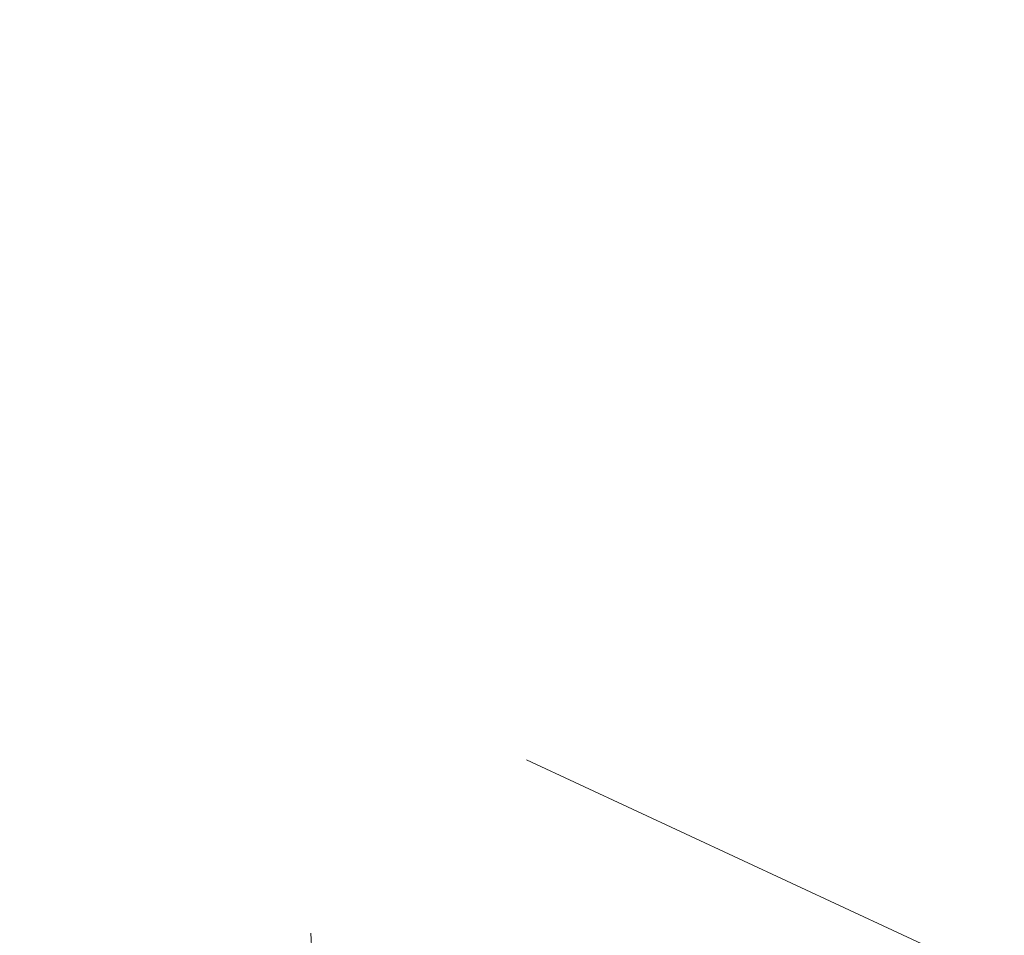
# Model space of a CAD drawing. Extents: x 413123 to 1465301, y 377724 to 504150.
# Tile 69 of 256: x 1463255 to 1463260, y 433271 to 433276. Entities that reach past the tile are written whole.
import ezdxf

# ---------------------------------------------------------------- set-up
doc = ezdxf.new("R2010")
doc.units = 0
doc.header["$MEASUREMENT"] = 0
for name, pattern in [('DGN Style 1', [8.732639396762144, 0.01453018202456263, -8.71810921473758]), ('DGN Style 3', [20.34225483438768, 14.53018202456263, -5.812072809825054]), ('DGN Style 5', [10.171127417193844, 4.35905460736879, -5.812072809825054])]:
    doc.linetypes.add(name, pattern=pattern)
for name, color, linetype, lineweight in [('DT_X_Contour_Minor', 136, 'DGN Style 3', 0), ('DT_X_Terrain_Ground_Line', 92, 'DGN Style 3', 13), ('PV_X_Curb', 120, 'DGN Style 1', 0), ('PV_X_EOP', 7, 'DGN Style 3', 0), ('PV_X_Walk', 120, 'DGN Style 5', 0)]:
    doc.layers.add(name, color=color, linetype=linetype, lineweight=lineweight)
doc.layers.add('SV_Observation (Construction)', color=97, linetype='DGN Style 1', lineweight=0, transparency=0.9)

# ---------------------------------------------------------------- blocks, each defined once
blk = doc.blocks.new('*U5554', base_point=(1463158.719041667, 433438.2508333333, 579.5851666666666))
at = {"layer": 'DT_X_Contour_Minor', "elevation": 571.9999999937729, "flags": 128}
blk.add_lwpolyline([(1463249.267065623, 433290.6039651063), (1463246.916870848, 433291.2909160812), (1463246.447688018, 433291.3993804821), (1463246.047365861, 433291.4303661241), (1463245.715904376, 433291.3838730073), (1463245.453303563, 433291.2599011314), (1463244.388508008, 433290.5005819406), (1463243.901492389, 433289.8220101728), (1463243.794281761, 433289.6929354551), (1463243.681370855, 433289.5965277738), (1463243.562759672, 433289.5327871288), (1463243.438448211, 433289.5017135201), (1463243.099350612, 433289.4624066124), (1463242.90354048, 433289.4116930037), (1463242.570433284, 433289.2890323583), (1463242.100029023, 433289.0944246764), (1463241.492327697, 433288.8278699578), (1463239.688728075, 433288.0211279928), (1463239.067951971, 433287.683816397), (1463238.558323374, 433287.2769380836), (1463238.159842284, 433286.8004930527), (1463237.872508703, 433286.2544813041), (1463237.254482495, 433284.7056943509), (1463237.058017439, 433284.1572333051), (1463236.932141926, 433283.6734403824), (1463236.876855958, 433283.2543155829), (1463236.892159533, 433282.8998589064), (1463237.027088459, 433282.0408652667), (1463237.219132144, 433281.693028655), (1463237.694066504, 433281.2937640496), (1463238.451891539, 433280.8430714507), (1463239.492607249, 433280.340950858), (1463242.64503671, 433278.9333919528), (1463243.792730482, 433278.4266005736), (1463244.8714897, 433277.9618956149), (1463245.881314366, 433277.5392770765), (1463246.822204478, 433277.1587449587), (1463249.23933204, 433276.2001078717), (1463250.051159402, 433275.8741741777), (1463250.673795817, 433275.6153509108), (1463251.107241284, 433275.423638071), (1463251.351495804, 433275.2990356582), (1463251.750586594, 433275.0562431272), (1463251.908848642, 433274.9591985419), (1463252.084316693, 433274.850159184), (1463252.276990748, 433274.7291250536), (1463252.486870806, 433274.596096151), (1463253.069492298, 433274.2253593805), (1463253.499150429, 433273.9927927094), (1463254.351158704, 433273.5731452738), (1463255.625517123, 433272.9664170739), (1463257.322225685, 433272.1726081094), (1463262.409915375, 433269.8063431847), (1463264.085019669, 433269.0281326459), (1463265.294565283, 433268.4681997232), (1463266.038552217, 433268.1265444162), (1463266.316980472, 433268.0031667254), (1463266.43871091, 433267.9651963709), (1463266.483836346, 433267.9435822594), (1463266.527914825, 433267.907217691), (1463266.570946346, 433267.8561026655), (1463266.612930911, 433267.790237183), (1463266.806415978, 433267.4484471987), (1463267.083560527, 433267.3181121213), (1463267.14869106, 433267.3138401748), (1463267.225306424, 433267.3568822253), (1463267.313406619, 433267.447238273), (1463267.412991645, 433267.5849083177), (1463267.693864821, 433268.0151137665), (1463267.786367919, 433268.1569412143), (1463267.853222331, 433268.2597694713), (1463267.894428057, 433268.3235985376), (1463267.909985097, 433268.3484284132), (1463267.917272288, 433268.3626424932), (1463267.922667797, 433268.3754434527), (1463267.933388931, 433268.4031857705), (1463267.94943569, 433268.4458694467), (1463267.970808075, 433268.5034944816), (1463268.082972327, 433268.807274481), (1463268.51038337, 433268.8155958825), (1463268.602485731, 433268.8193204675), (1463268.695616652, 433268.8269279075), (1463268.789776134, 433268.8384182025), (1463268.884964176, 433268.8537913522), (1463269.140170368, 433268.8999635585), (1463269.249377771, 433268.919848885), (1463269.385595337, 433268.9448757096), (1463269.548823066, 433268.9750440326), (1463269.739060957, 433269.0103538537), (1463270.28237555, 433269.1113687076), (1463270.46941084, 433269.148503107), (1463270.623030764, 433269.1841451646), (1463270.743235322, 433269.2182948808), (1463270.830024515, 433269.250952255), (1463271.01690854, 433269.3360487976), (1463271.080051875, 433269.3683933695), (1463271.129318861, 433269.4016046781), (1463271.164709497, 433269.4356827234), (1463271.186223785, 433269.4706275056), (1463271.225093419, 433269.5649692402), (1463271.356376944, 433269.6614976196), (1463271.721075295, 433269.8803264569), (1463272.319188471, 433270.221455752), (1463273.150716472, 433270.6848855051), (1463275.679344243, 433272.083765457), (1463276.632039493, 433272.3720176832), (1463277.593654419, 433272.1876143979), (1463278.564189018, 433271.5305556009), (1463279.543643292, 433270.4008412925), (1463282.167414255, 433266.7580624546), (1463283.171272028, 433265.493940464), (1463284.21501713, 433264.4336586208), (1463285.298649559, 433263.5772169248), (1463286.422169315, 433262.924615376), (1463289.471405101, 433261.4561314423), (1463290.51144956, 433260.9568548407), (1463291.344656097, 433260.5603879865), (1463291.971024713, 433260.2667308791), (1463292.390555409, 433260.0758835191), (1463293.233520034, 433259.7040368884), (1463293.513926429, 433259.5832672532), (1463293.722922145, 433259.4998433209), (1463293.860507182, 433259.4537650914), (1463293.92668154, 433259.4450325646), (1463294.007932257, 433259.471540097), (1463294.038904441, 433259.4814430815), (1463294.070882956, 433259.4912713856), (1463294.103867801, 433259.5010250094), (1463294.137858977, 433259.5107039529), (1463294.229843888, 433259.536414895), (1463294.264602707, 433259.5459264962), (1463294.299890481, 433259.5551780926), (1463294.33570721, 433259.5641696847), (1463294.372052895, 433259.5729012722), (1463294.469679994, 433259.5958388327), (1463294.506230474, 433259.6042126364), (1463294.54266159, 433259.612130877), (1463294.578973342, 433259.6195935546), (1463294.615165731, 433259.6266006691), (1463294.711519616, 433259.6446788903), (1463294.747225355, 433259.6511458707), (1463294.782077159, 433259.6569881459), (1463294.816075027, 433259.6622057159), (1463294.84921896, 433259.6667985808), (1463294.9364642, 433259.6782132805), (1463294.96841028, 433259.6821292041), (1463294.998814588, 433259.6853159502), (1463295.027677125, 433259.6877735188), (1463295.05499789, 433259.6895019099), (1463295.125797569, 433259.693138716), (1463295.151324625, 433259.6941302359), (1463295.174806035, 433259.6943771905), (1463295.196241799, 433259.6938795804), (1463295.215631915, 433259.6926374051), (1463295.264611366, 433259.688332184), (1463295.371966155, 433259.7754578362), (1463295.657295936, 433260.0400637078), (1463296.120600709, 433260.4821497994), (1463296.761880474, 433261.1017161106), (1463298.709259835, 433262.9905332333), (1463299.350452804, 433263.6115300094), (1463299.813497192, 433264.0579074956), (1463300.098392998, 433264.3296656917), (1463300.205140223, 433264.4268045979), (1463300.252268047, 433264.4530159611), (1463300.384593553, 433264.3392564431), (1463300.746224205, 433263.9783193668), (1463301.337160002, 433263.3702047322), (1463302.157400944, 433262.5149125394), (1463304.650450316, 433259.9045632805), (1463305.415054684, 433259.0218679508), (1463305.839080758, 433258.3315439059), (1463305.92252854, 433257.8335911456), (1463305.665398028, 433257.5280096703), (1463303.670772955, 433256.5508291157), (1463300.509345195, 433257.7629733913), (1463299.916036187, 433257.9904868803), (1463299.491006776, 433258.1535369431), (1463299.234256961, 433258.2521235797), (1463299.145786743, 433258.2862467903), (1463299.134238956, 433258.2912907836), (1463299.124598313, 433258.2952738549), (1463299.104337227, 433258.3034400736), (1463299.073455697, 433258.3157894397), (1463299.031953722, 433258.3323219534), (1463298.907121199, 433258.3819861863), (1463298.865585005, 433258.3984178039), (1463298.834600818, 433258.410464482), (1463298.814168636, 433258.4181262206), (1463298.80428846, 433258.4214030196), (1463298.792010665, 433258.4242945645), (1463298.781822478, 433258.426385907), (1463298.760466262, 433258.430491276), (1463298.727942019, 433258.4366106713), (1463298.684249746, 433258.4447440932), (1463298.552846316, 433258.4691185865), (1463298.509126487, 433258.4771489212), (1463298.476519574, 433258.4829590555), (1463298.455025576, 433258.4865489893), (1463298.444644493, 433258.4879187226), (1463298.431778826, 433258.4886110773), (1463298.426822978, 433258.4887609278), (1463298.421604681, 433258.4886912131), (1463298.416123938, 433258.4884019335), (1463298.410380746, 433258.4878930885), (1463298.39471564, 433258.4862434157), (1463298.383489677, 433258.4856280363), (1463298.361560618, 433258.4850191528), (1463298.328928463, 433258.4844167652), (1463298.28559321, 433258.4838208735), (1463298.155761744, 433258.4822404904), (1463298.112419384, 433258.4815118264), (1463298.079765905, 433258.4805111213), (1463298.057801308, 433258.4792383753), (1463298.04652559, 433258.4776935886), (1463298.030708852, 433258.4732114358), (1463298.019664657, 433258.4705002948), (1463297.998394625, 433258.4657284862), (1463297.966898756, 433258.4588960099), (1463297.925177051, 433258.4500028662), (1463297.800284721, 433258.4235402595), (1463297.758562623, 433258.4145083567), (1463297.727065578, 433258.4072596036), (1463297.705793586, 433258.4017939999), (1463297.694746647, 433258.3981115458), (1463297.678921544, 433258.3906692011), (1463297.668362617, 433258.3859190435), (1463297.648554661, 433258.3772503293), (1463297.619497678, 433258.3646630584), (1463297.581191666, 433258.348157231), (1463297.466710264, 433258.2989169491), (1463297.428409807, 433258.2822646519), (1463297.399369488, 433258.269237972), (1463297.379589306, 433258.2598369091), (1463297.369069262, 433258.2540614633), (1463297.353362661, 433258.2434944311), (1463297.347480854, 433258.2393808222), (1463297.341615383, 433258.2349652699), (1463297.335766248, 433258.2302477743), (1463297.32993345, 433258.2252283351), (1463297.314401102, 433258.2114405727), (1463297.304644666, 433258.2036904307), (1463297.287024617, 433258.1907808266), (1463297.261540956, 433258.1727117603), (1463297.228193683, 433258.1494832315), (1463297.128782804, 433258.0806612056), (1463297.095497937, 433258.0573020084), (1463297.070201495, 433258.0388409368), (1463297.052893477, 433258.0252779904), (1463297.043573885, 433258.0166131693), (1463297.029372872, 433258.0000378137), (1463297.02087103, 433257.9906126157), (1463297.006016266, 433257.9747685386), (1463296.984808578, 433257.9525055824), (1463296.957247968, 433257.9238237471), (1463296.875282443, 433257.8387803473), (1463296.847794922, 433257.8099743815), (1463296.826806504, 433257.7873390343), (1463296.812317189, 433257.7708743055), (1463296.804326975, 433257.760580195), (1463296.791685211, 433257.7413567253), (1463296.784615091, 433257.7304830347), (1463296.772886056, 433257.7122795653), (1463296.756498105, 433257.6867463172), (1463296.735451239, 433257.6538832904), (1463296.673114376, 433257.5564755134), (1463296.652157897, 433257.5234958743), (1463296.636041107, 433257.4976127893), (1463296.624764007, 433257.4788262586), (1463296.618326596, 433257.4671362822), (1463296.607613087, 433257.4454250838), (1463296.602801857, 433257.434579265), (1463296.5964033, 433257.4183252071), (1463296.588417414, 433257.3966629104), (1463296.5788442, 433257.3695923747), (1463296.551199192, 433257.2901932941), (1463296.534312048, 433257.2433352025), (1463296.504384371, 433257.1623102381), (1463296.461416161, 433257.047118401), (1463296.405407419, 433256.8977596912), (1463296.238663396, 433256.453913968), (1463296.186433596, 433256.307334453), (1463296.154802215, 433256.2004802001), (1463296.143769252, 433256.1333512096), (1463296.153334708, 433256.1059474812), (1463296.206307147, 433256.0858378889), (1463296.225742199, 433256.0783181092), (1463296.244318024, 433256.0708409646), (1463296.262034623, 433256.0634064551), (1463296.278891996, 433256.0560145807), (1463296.355554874, 433256.0216186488), (1463296.55881915, 433256.0285478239), (1463296.629010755, 433256.0139627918), (1463296.752472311, 433255.9672380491), (1463296.929203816, 433255.8883735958), (1463297.159205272, 433255.7773694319), (1463297.843569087, 433255.4385053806), (1463298.147171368, 433255.2907136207), (1463298.544705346, 433255.1014863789), (1463299.036171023, 433254.8708236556), (1463299.621568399, 433254.5987254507), (1463302.572596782, 433253.2322510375), (1463305.092434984, 433250.222762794), (1463305.70545027, 433249.5596526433), (1463306.464565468, 433248.8601028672), (1463307.369780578, 433248.1241134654), (1463308.421095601, 433247.3516844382), (1463313.668132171, 433243.6619898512), (1463307.644578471, 433244.6974229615), (1463306.464890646, 433244.8880246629), (1463305.507350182, 433245.0160727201), (1463304.771957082, 433245.0815671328), (1463304.258711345, 433245.0845079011), (1463302.381908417, 433244.9522729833), (1463312.747265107, 433240.8342631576), (1463314.964658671, 433239.9531626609), (1463317.174543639, 433239.0747225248), (1463319.376920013, 433238.198942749), (1463321.57178779, 433237.325823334), (1463327.414757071, 433235.0010520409), (1463329.484540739, 433234.177014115), (1463331.311664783, 433233.4484788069), (1463332.896129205, 433232.8154461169), (1463334.237934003, 433232.2779160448), (1463337.492533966, 433230.971839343), (1463338.760181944, 433230.46432709), (1463340.122175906, 433229.9213478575), (1463341.578515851, 433229.3429016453), (1463343.129201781, 433228.7289884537), (1463347.390158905, 433227.0445973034), (1463348.959935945, 433226.4239310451), (1463350.473549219, 433225.8252256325), (1463351.930998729, 433225.248481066), (1463353.332284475, 433224.6936973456), (1463356.994161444, 433223.2435552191), (1463358.290393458, 433222.7309316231), (1463359.432681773, 433222.2806674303), (1463360.421026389, 433221.8927626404), (1463361.255427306, 433221.5672172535), (1463363.275238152, 433220.7822420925), (1463364.072387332, 433220.4734241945), (1463364.948976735, 433220.1357018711), (1463365.905006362, 433219.7690751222), (1463366.940476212, 433219.3735439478), (1463369.807649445, 433218.2802549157), (1463370.759234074, 433217.9224184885), (1463371.463608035, 433217.6688759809), (1463371.920771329, 433217.5196273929), (1463372.130723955, 433217.4746727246), (1463372.533677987, 433217.5082367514), (1463372.867754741, 433217.6854797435), (1463372.944040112, 433217.7230033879), (1463373.029720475, 433217.7596130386), (1463373.124795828, 433217.7953086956), (1463373.229266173, 433217.8300903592), (1463373.520380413, 433217.9216228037), (1463373.931767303, 433217.8579355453), (1463374.947592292, 433217.5982244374), (1463376.56785538, 433217.1424894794), (1463378.792556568, 433216.4907306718), (1463385.531010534, 433214.4913420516), (1463387.832704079, 433213.8026191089), (1463389.68394424, 433213.2359917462), (1463391.084731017, 433212.7914599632), (1463392.035064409, 433212.4690237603), (1463393.968682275, 433211.7719879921), (1463394.707907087, 433211.4956942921), (1463395.475368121, 433211.1895900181), (1463396.271065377, 433210.8536751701), (1463397.094998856, 433210.4879497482), (1463399.329803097, 433209.4729345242), (1463400.113891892, 433209.0991914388), (1463400.790055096, 433208.7392236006), (1463401.358292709, 433208.3930310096), (1463401.818604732, 433208.0606136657), (1463402.902202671, 433207.1925344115), (1463403.542343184, 433206.786222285), (1463404.65006627, 433206.2183453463), (1463406.225371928, 433205.4889035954), (1463408.268260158, 433204.5978970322), (1463414.339405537, 433202.0064597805), (1463416.348479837, 433201.1410485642), (1463417.822343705, 433200.4883928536), (1463418.76099714, 433200.0484926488), (1463419.164440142, 433199.8213479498), (1463419.798349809, 433199.2577688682), (1463419.898234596, 433199.1689660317), (1463419.952302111, 433199.1402746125), (1463420.07169689, 433199.0922587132), (1463420.256418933, 433199.0249183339), (1463420.506468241, 433198.9382534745), (1463421.260369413, 433198.6813812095), (1463421.540508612, 433198.5878583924), (1463421.815500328, 433198.4999441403), (1463422.085344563, 433198.4176384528), (1463422.350041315, 433198.3409413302), (1463423.049036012, 433198.1438937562), (1463423.464849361, 433198.0190187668), (1463424.188043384, 433197.7921794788), (1463425.218618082, 433197.4633758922), (1463426.556573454, 433197.0326080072), (1463430.534295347, 433195.7479412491), (1463431.71791479, 433195.3500863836), (1463432.285481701, 433195.1200218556), (1463432.23699608, 433195.0577476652), (1463431.572457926, 433195.1632638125), (1463427.033823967, 433196.0471832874), (1463430.671398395, 433194.5790739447), (1463431.419087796, 433194.2771357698), (1463432.103195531, 433194.0005109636), (1463432.723721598, 433193.749199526), (1463433.280665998, 433193.523201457), (1463434.681075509, 433192.9542910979), (1463435.298709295, 433192.7033387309), (1463436.101303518, 433192.3771643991), (1463437.088858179, 433191.9757681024), (1463438.261373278, 433191.4991498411), (1463441.634694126, 433190.1278718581), (1463442.922826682, 433189.6025232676), (1463444.257233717, 433189.0549359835), (1463445.637915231, 433188.4851100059), (1463447.064871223, 433187.8930453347), (1463450.931786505, 433186.28455462), (1463452.323879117, 433185.7062722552), (1463453.59997049, 433185.1777931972), (1463454.760060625, 433184.6991174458), (1463455.80414952, 433184.2702450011), (1463460.405894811, 433182.3850479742)], dxfattribs=at)

msp = doc.modelspace()

# ---------------------------------------------------------------- linework, layer by layer
at = {"layer": 'PV_X_Curb'}
for points, knots in [([(1463034.114341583, 433358.5354235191, 570.967442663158), (1463034.382762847, 433357.8525596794, 570.9829174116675), (1463034.902669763, 433356.6746703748, 570.9791408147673), (1463036.322057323, 433354.5205973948, 570.6849760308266), (1463037.748960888, 433352.2020754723, 570.6878951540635), (1463040.018756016, 433349.1857511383, 570.9427811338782), (1463042.639031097, 433346.7780487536, 570.7955674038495), (1463044.970687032, 433345.5933757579, 570.8824061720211), (1463045.921303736, 433345.2188641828, 570.878208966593), (1463051.106075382, 433343.1762354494, 570.8553169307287), (1463056.290847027, 433341.1336067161, 570.8324248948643), (1463061.475618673, 433339.0909779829, 570.809532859), (1463062.018547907, 433338.9041474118, 570.7725412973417), (1463062.561477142, 433338.7173168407, 570.7355497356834), (1463063.104406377, 433338.5304862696, 570.6985581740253), (1463069.657625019, 433335.9461940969, 570.7210719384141), (1463076.21084366, 433333.3619019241, 570.7435857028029), (1463082.764062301, 433330.7776097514, 570.7660994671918), (1463087.246478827, 433329.0023655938, 570.8028168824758), (1463091.728895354, 433327.2271214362, 570.8395342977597), (1463096.211311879, 433325.4518772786, 570.8762517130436), (1463096.878442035, 433325.1897515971, 570.9638925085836), (1463097.545572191, 433324.9276259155, 571.0515333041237), (1463098.212702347, 433324.6655002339, 571.1391740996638), (1463104.831686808, 433322.094946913, 571.1640382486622), (1463111.45067127, 433319.524393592, 571.1889023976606), (1463118.069655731, 433316.953840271, 571.2137665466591), (1463125.957183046, 433313.9138789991, 571.1851535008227), (1463133.844710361, 433310.8739177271, 571.1565404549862), (1463141.732237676, 433307.8339564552, 571.1279274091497), (1463145.767175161, 433306.241790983, 571.1313455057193), (1463149.802112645, 433304.6496255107, 571.134763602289), (1463153.83705013, 433303.0574600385, 571.1381816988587), (1463154.355066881, 433302.8054079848, 571.0924572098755), (1463154.873083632, 433302.5533559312, 571.0467327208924), (1463155.391100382, 433302.3013038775, 571.0010082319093), (1463159.740180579, 433300.5574304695, 571.007755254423), (1463164.089260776, 433298.8135570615, 571.0145022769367), (1463168.438340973, 433297.0696836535, 571.0212492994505), (1463173.76020955, 433294.9893866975, 571.0517121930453), (1463179.082078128, 433292.9090897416, 571.0821750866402), (1463184.403946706, 433290.8287927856, 571.1126379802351), (1463184.927832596, 433290.6024130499, 571.183469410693), (1463185.451718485, 433290.3760333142, 571.254300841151), (1463185.975604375, 433290.1496535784, 571.3251322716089), (1463193.283059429, 433287.4009373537, 571.3274320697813), (1463200.590514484, 433284.6522211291, 571.3297318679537), (1463207.897969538, 433281.9035049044, 571.3320316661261), (1463214.611583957, 433279.3049910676, 571.3660593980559), (1463221.325198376, 433276.7064772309, 571.4000871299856), (1463228.038812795, 433274.1079633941, 571.4341148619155), (1463234.876881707, 433271.4003319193, 571.5030017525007), (1463241.714950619, 433268.6927004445, 571.5718886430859), (1463248.553019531, 433265.9850689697, 571.6407755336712), (1463252.53367608, 433264.4224603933, 571.6987979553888), (1463256.514332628, 433262.8598518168, 571.7568203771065), (1463260.494989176, 433261.2972432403, 571.8148427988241), (1463261.18962272, 433261.0748617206, 571.7422662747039), (1463261.884256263, 433260.8524802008, 571.6696897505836), (1463262.578889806, 433260.6300986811, 571.5971132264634), (1463267.974277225, 433258.4984942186, 571.5913249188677), (1463273.369664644, 433256.3668897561, 571.5855366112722), (1463278.765052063, 433254.2352852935, 571.5797483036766), (1463284.039124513, 433252.1341649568, 571.626583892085), (1463289.313196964, 433250.0330446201, 571.6734194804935), (1463294.587269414, 433247.9319242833, 571.7202550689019), (1463295.147837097, 433247.7325865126, 571.8045569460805), (1463295.70840478, 433247.533248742, 571.8888588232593), (1463296.268972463, 433247.3339109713, 571.9731607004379), (1463303.262539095, 433244.6091737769, 572.0038664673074), (1463310.256105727, 433241.8844365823, 572.034572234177), (1463317.249672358, 433239.1596993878, 572.0652780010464), (1463324.8255847, 433236.206749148, 572.1003223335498), (1463332.401497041, 433233.2537989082, 572.1353666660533), (1463339.977409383, 433230.3008486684, 572.1704109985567), (1463346.624217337, 433227.6724527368, 572.1699621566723), (1463353.271025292, 433225.044056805, 572.1695133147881), (1463359.917833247, 433222.4156608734, 572.1690644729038), (1463363.666535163, 433220.9685334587, 572.1740861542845), (1463367.415237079, 433219.521406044, 572.1791078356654), (1463371.163938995, 433218.0742786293, 572.1841295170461), (1463371.754596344, 433217.8301906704, 572.1047293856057), (1463372.345253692, 433217.5861027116, 572.0253292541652), (1463372.935911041, 433217.3420147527, 571.9459291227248), (1463380.338603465, 433214.4611246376, 571.9041823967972), (1463387.741295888, 433211.5802345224, 571.8624356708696), (1463395.143988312, 433208.6993444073, 571.8206889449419), (1463403.121855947, 433205.5721027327, 571.8539167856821), (1463411.099723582, 433202.4448610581, 571.8871446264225), (1463419.077591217, 433199.3176193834, 571.9203724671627), (1463419.407565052, 433199.1647159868, 571.9396248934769), (1463419.737538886, 433199.0118125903, 571.9588773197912), (1463420.067512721, 433198.8589091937, 571.9781297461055)], [0, 0, 0, 0, 0.004163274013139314, 0.007301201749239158, 0.0146979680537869, 0.01957460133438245, 0.02877745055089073, 0.03448275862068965, 0.03448275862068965, 0.03448275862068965, 0.06896551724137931, 0.06896551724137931, 0.06896551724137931, 0.1034482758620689, 0.1034482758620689, 0.1034482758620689, 0.1379310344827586, 0.1379310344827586, 0.1379310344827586, 0.1724137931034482, 0.1724137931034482, 0.1724137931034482, 0.2068965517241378, 0.2068965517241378, 0.2068965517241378, 0.2413793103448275, 0.2413793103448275, 0.2413793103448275, 0.2758620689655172, 0.2758620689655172, 0.2758620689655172, 0.3103448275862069, 0.3103448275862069, 0.3103448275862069, 0.3448275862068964, 0.3448275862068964, 0.3448275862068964, 0.3793103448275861, 0.3793103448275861, 0.3793103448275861, 0.4137931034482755, 0.4137931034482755, 0.4137931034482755, 0.4482758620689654, 0.4482758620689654, 0.4482758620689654, 0.4827586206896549, 0.4827586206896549, 0.4827586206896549, 0.5172413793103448, 0.5172413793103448, 0.5172413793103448, 0.5517241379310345, 0.5517241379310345, 0.5517241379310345, 0.5862068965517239, 0.5862068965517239, 0.5862068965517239, 0.6206896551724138, 0.6206896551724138, 0.6206896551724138, 0.6551724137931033, 0.6551724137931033, 0.6551724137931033, 0.6896551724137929, 0.6896551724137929, 0.6896551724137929, 0.7241379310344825, 0.7241379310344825, 0.7241379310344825, 0.7586206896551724, 0.7586206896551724, 0.7586206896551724, 0.7931034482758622, 0.7931034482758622, 0.7931034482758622, 0.8275862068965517, 0.8275862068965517, 0.8275862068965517, 0.8620689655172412, 0.8620689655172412, 0.8620689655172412, 0.8965517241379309, 0.8965517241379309, 0.8965517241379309, 0.9310344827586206, 0.9310344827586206, 0.9310344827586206, 0.9655172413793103, 0.9655172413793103, 0.9655172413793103, 1, 1, 1, 1]), ([(1463694.730807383, 433042.1012902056, 573.2000085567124), (1463688.122071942, 433044.6665198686, 573.2117681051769), (1463681.5133365, 433047.2317495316, 573.2235276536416), (1463674.904601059, 433049.7969791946, 573.2352872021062), (1463669.906627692, 433051.7384291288, 573.2422034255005), (1463664.908654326, 433053.679879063, 573.249119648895), (1463659.910680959, 433055.6213289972, 573.2560358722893), (1463659.31440991, 433055.8530469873, 573.3282538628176), (1463658.718138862, 433056.0847649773, 573.400471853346), (1463658.121867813, 433056.3164829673, 573.4726898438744), (1463656.811811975, 433056.8455353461, 573.4691755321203), (1463655.501756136, 433057.3745877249, 573.4656612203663), (1463654.191700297, 433057.9036401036, 573.4621469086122), (1463647.078403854, 433060.7016199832, 573.4311409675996), (1463639.965107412, 433063.4995998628, 573.4001350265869), (1463632.851810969, 433066.2975797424, 573.3691290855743), (1463626.603526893, 433068.7760307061, 573.3262890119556), (1463620.355242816, 433071.25448167, 573.2834489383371), (1463614.10695874, 433073.7329326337, 573.2406088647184), (1463606.821724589, 433076.5483492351, 573.1778320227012), (1463599.536490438, 433079.3637658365, 573.1150551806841), (1463592.251256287, 433082.1791824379, 573.052278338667), (1463585.048675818, 433085.0513616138, 572.9767093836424), (1463577.846095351, 433087.9235407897, 572.901140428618), (1463570.643514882, 433090.7957199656, 572.8255714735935), (1463568.520856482, 433091.6009161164, 572.8136526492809), (1463566.398198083, 433092.4061122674, 572.8017338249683), (1463564.275539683, 433093.2113084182, 572.7898150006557), (1463563.658286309, 433093.4932407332, 572.723361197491), (1463563.041032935, 433093.7751730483, 572.6569073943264), (1463562.423779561, 433094.0571053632, 572.5904535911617), (1463557.897842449, 433095.8076798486, 572.5495712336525), (1463553.371905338, 433097.5582543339, 572.5086888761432), (1463548.845968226, 433099.3088288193, 572.4678065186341), (1463541.746736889, 433102.0973839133, 572.4116307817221), (1463534.647505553, 433104.8859390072, 572.3554550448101), (1463527.548274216, 433107.6744941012, 572.2992793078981), (1463527.099574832, 433107.8541490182, 572.3819727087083), (1463526.650875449, 433108.0338039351, 572.4646661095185), (1463526.202176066, 433108.2134588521, 572.5473595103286), (1463518.442801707, 433111.2934591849, 572.5872886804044), (1463510.683427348, 433114.3734595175, 572.6272178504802), (1463502.924052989, 433117.4534598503, 572.6671470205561), (1463495.101662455, 433120.5759616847, 572.6180249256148), (1463487.279271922, 433123.6984635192, 572.5689028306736), (1463479.456881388, 433126.8209653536, 572.5197807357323), (1463474.540841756, 433128.7396558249, 572.5305568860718), (1463469.624802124, 433130.6583462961, 572.5413330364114), (1463464.708762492, 433132.5770367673, 572.5521091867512), (1463464.15178183, 433132.7738995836, 572.4839343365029), (1463463.594801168, 433132.9707623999, 572.4157594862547), (1463463.037820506, 433133.1676252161, 572.3475846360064), (1463455.395093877, 433136.1460172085, 572.2965798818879), (1463447.752367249, 433139.1244092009, 572.2455751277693), (1463440.10964062, 433142.1028011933, 572.1945703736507), (1463439.463345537, 433142.3911085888, 572.2249332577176), (1463438.817050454, 433142.6794159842, 572.2552961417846), (1463438.170755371, 433142.9677233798, 572.2856590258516), (1463431.589276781, 433145.5431962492, 572.3185177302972), (1463425.007798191, 433148.1186691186, 572.351376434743), (1463418.4263196, 433150.6941419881, 572.3842351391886), (1463413.565512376, 433152.6091060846, 572.3506952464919), (1463408.704705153, 433154.5240701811, 572.3171553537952), (1463403.843897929, 433156.4390342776, 572.2836154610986), (1463402.295983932, 433157.0721267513, 572.2966227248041), (1463400.748069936, 433157.7052192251, 572.3096299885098), (1463399.20015594, 433158.3383116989, 572.3226372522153), (1463398.571326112, 433158.6030358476, 572.2531442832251), (1463397.942496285, 433158.8677599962, 572.1836513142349), (1463397.313666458, 433159.1324841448, 572.1141583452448), (1463389.499427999, 433162.1494767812, 572.1431257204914), (1463381.68518954, 433165.1664694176, 572.172093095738), (1463373.87095108, 433168.1834620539, 572.2010604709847), (1463373.202610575, 433168.4242856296, 572.2485422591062), (1463372.53427007, 433168.6651092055, 572.2960240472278), (1463371.865929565, 433168.9059327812, 572.3435058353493), (1463366.852918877, 433170.8940812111, 572.309207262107), (1463361.839908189, 433172.882229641, 572.2749086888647), (1463356.826897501, 433174.8703780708, 572.2406101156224), (1463350.263613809, 433177.4130764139, 572.2105829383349), (1463343.700330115, 433179.955774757, 572.1805557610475), (1463337.137046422, 433182.4984731, 572.1505285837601), (1463332.732110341, 433184.1753668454, 572.1399057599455), (1463328.327174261, 433185.8522605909, 572.129282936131), (1463323.922238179, 433187.5291543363, 572.1186601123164), (1463323.550514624, 433187.6736224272, 572.0672464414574), (1463323.17879107, 433187.8180905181, 572.0158327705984), (1463322.807067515, 433187.9625586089, 571.9644190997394), (1463314.242457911, 433191.4677850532, 571.9189611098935), (1463305.677848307, 433194.9730114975, 571.8735031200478), (1463297.113238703, 433198.4782379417, 571.8280451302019), (1463296.447798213, 433198.6498683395, 571.8729159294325), (1463295.782357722, 433198.8214987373, 571.917786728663), (1463295.116917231, 433198.9931291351, 571.9626575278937), (1463288.43623397, 433201.6173953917, 571.9595616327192), (1463281.755550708, 433204.2416616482, 571.9564657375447), (1463275.074867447, 433206.8659279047, 571.9533698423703), (1463270.698621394, 433208.5836220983, 571.955071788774), (1463266.322375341, 433210.3013162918, 571.9567737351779), (1463261.946129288, 433212.0190104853, 571.9584756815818), (1463261.255964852, 433212.2907585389, 571.8814296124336), (1463260.565800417, 433212.5625065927, 571.8043835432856), (1463259.875635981, 433212.8342546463, 571.7273374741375), (1463253.221984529, 433215.4661261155, 571.684237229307), (1463246.568333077, 433218.0979975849, 571.6411369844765), (1463239.914681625, 433220.7298690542, 571.5980367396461), (1463232.697418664, 433223.5591135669, 571.584901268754), (1463225.480155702, 433226.3883580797, 571.5717657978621), (1463218.262892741, 433229.2176025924, 571.5586303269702), (1463212.689928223, 433231.3845503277, 571.501804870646), (1463207.116963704, 433233.5514980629, 571.4449794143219), (1463201.543999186, 433235.7184457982, 571.3881539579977), (1463197.702392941, 433237.2969398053, 571.3824755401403), (1463193.860786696, 433238.8754338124, 571.376797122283), (1463190.01918045, 433240.4539278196, 571.3711187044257), (1463189.420555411, 433240.6641899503, 571.4587546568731), (1463188.821930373, 433240.874452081, 571.5463906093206), (1463188.223305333, 433241.0847142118, 571.6340265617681), (1463185.054584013, 433242.3131517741, 571.6250500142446), (1463181.885862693, 433243.5415893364, 571.6160734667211), (1463178.717141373, 433244.7700268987, 571.6070969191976), (1463171.181422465, 433247.7347391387, 571.5342143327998), (1463163.645703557, 433250.6994513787, 571.4613317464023), (1463156.10998465, 433253.6641636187, 571.3884491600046), (1463148.761307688, 433256.5197229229, 571.322577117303), (1463141.412630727, 433259.3752822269, 571.2567050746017), (1463134.063953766, 433262.2308415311, 571.1908330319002), (1463126.984343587, 433264.9936274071, 571.2120531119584), (1463119.904733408, 433267.756413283, 571.2332731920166), (1463112.82512323, 433270.519199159, 571.2544932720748), (1463106.948373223, 433272.8554993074, 571.272380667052), (1463101.071623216, 433275.1917994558, 571.290268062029), (1463095.19487321, 433277.5280996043, 571.3081554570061), (1463087.382378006, 433280.5556578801, 571.2445784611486), (1463079.569882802, 433283.583216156, 571.1810014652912), (1463071.757387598, 433286.6107744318, 571.1174244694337), (1463067.011834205, 433288.4980060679, 571.0790224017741), (1463062.266280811, 433290.385237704, 571.0406203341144), (1463057.520727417, 433292.27246934, 571.0022182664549), (1463052.596696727, 433294.1302708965, 570.9741905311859), (1463047.672666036, 433295.988072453, 570.946162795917), (1463042.748635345, 433297.8458740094, 570.9181350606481), (1463040.996474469, 433298.028892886, 570.6600759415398), (1463037.884741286, 433298.0614564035, 570.3732611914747), (1463033.533792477, 433297.4811137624, 570.213053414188), (1463028.578927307, 433295.8351240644, 570.8846791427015), (1463025.750437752, 433293.3300609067, 570.5443428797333), (1463024.222435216, 433291.00068514, 570.5092220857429), (1463023.412434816, 433289.7658735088, 570.490604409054), (1463022.602434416, 433288.5310618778, 570.4719867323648), (1463021.792434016, 433287.2962502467, 570.4533690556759), (1463021.001432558, 433285.3732457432, 570.5012869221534), (1463020.2104311, 433283.4502412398, 570.549204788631), (1463019.419429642, 433281.5272367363, 570.5971226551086), (1463018.531487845, 433279.3825151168, 570.6481372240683), (1463017.643546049, 433277.2377934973, 570.6991517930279), (1463016.755604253, 433275.0930718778, 570.7501663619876), (1463014.741467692, 433270.0950215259, 570.9656913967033), (1463012.727331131, 433265.096971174, 571.181216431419), (1463010.71319457, 433260.0989208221, 571.3967414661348)], [0, 0, 0, 0, 0.01923076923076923, 0.01923076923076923, 0.01923076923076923, 0.03846153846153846, 0.03846153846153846, 0.03846153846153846, 0.05769230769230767, 0.05769230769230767, 0.05769230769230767, 0.07692307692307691, 0.07692307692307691, 0.07692307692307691, 0.09615384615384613, 0.09615384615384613, 0.09615384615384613, 0.1153846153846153, 0.1153846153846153, 0.1153846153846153, 0.1346153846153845, 0.1346153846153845, 0.1346153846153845, 0.1538461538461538, 0.1538461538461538, 0.1538461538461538, 0.1730769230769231, 0.1730769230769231, 0.1730769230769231, 0.1923076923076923, 0.1923076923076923, 0.1923076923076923, 0.2115384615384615, 0.2115384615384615, 0.2115384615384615, 0.2307692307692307, 0.2307692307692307, 0.2307692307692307, 0.25, 0.25, 0.25, 0.269230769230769, 0.269230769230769, 0.269230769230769, 0.2884615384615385, 0.2884615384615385, 0.2884615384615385, 0.3076923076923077, 0.3076923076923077, 0.3076923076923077, 0.3269230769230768, 0.3269230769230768, 0.3269230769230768, 0.3461538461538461, 0.3461538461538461, 0.3461538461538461, 0.3653846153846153, 0.3653846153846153, 0.3653846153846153, 0.3846153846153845, 0.3846153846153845, 0.3846153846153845, 0.4038461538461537, 0.4038461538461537, 0.4038461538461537, 0.423076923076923, 0.423076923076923, 0.423076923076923, 0.4423076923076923, 0.4423076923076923, 0.4423076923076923, 0.4615384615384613, 0.4615384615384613, 0.4615384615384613, 0.4807692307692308, 0.4807692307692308, 0.4807692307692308, 0.5, 0.5, 0.5, 0.5192307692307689, 0.5192307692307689, 0.5192307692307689, 0.538461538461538, 0.538461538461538, 0.538461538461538, 0.5576923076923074, 0.5576923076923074, 0.5576923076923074, 0.576923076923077, 0.576923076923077, 0.576923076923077, 0.5961538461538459, 0.5961538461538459, 0.5961538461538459, 0.6153846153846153, 0.6153846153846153, 0.6153846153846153, 0.6346153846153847, 0.6346153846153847, 0.6346153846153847, 0.6538461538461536, 0.6538461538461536, 0.6538461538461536, 0.673076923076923, 0.673076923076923, 0.673076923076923, 0.6923076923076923, 0.6923076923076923, 0.6923076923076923, 0.7115384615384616, 0.7115384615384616, 0.7115384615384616, 0.7307692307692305, 0.7307692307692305, 0.7307692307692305, 0.7499999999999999, 0.7499999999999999, 0.7499999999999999, 0.7692307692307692, 0.7692307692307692, 0.7692307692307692, 0.7884615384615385, 0.7884615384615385, 0.7884615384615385, 0.8076923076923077, 0.8076923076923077, 0.8076923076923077, 0.826923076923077, 0.826923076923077, 0.826923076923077, 0.846153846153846, 0.846153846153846, 0.846153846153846, 0.8653846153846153, 0.8653846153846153, 0.8653846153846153, 0.8846153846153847, 0.8846153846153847, 0.8846153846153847, 0.9038461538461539, 0.9038461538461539, 0.9038461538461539, 0.9087225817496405, 0.9125585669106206, 0.9159702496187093, 0.9230769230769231, 0.9230769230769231, 0.9230769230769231, 0.9423076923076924, 0.9423076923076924, 0.9423076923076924, 0.9615384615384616, 0.9615384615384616, 0.9615384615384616, 0.9807692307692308, 0.9807692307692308, 0.9807692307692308, 1, 1, 1, 1])]:
    msp.add_open_spline(points, degree=3, knots=knots, dxfattribs=at)
at = {"layer": 'PV_X_EOP'}
for points, knots in [([(1463033.539703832, 433358.668730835, 570.9312826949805), (1463033.78085339, 433357.7791180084, 570.9319642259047), (1463034.311810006, 433356.414696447, 570.9129230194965), (1463035.936664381, 433354.210215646, 570.7574772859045), (1463037.392149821, 433351.9520015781, 570.7191112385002), (1463039.598433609, 433348.7987445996, 570.7996873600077), (1463042.441302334, 433346.5539274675, 570.6747714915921), (1463044.712350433, 433345.0075174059, 570.6881225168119), (1463045.691659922, 433344.6760572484, 570.6008205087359), (1463046.330306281, 433344.4598990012, 570.5438874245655), (1463046.96895264, 433344.243740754, 570.486954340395), (1463047.607598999, 433344.0275825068, 570.4300212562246), (1463047.46569072, 433343.5095853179, 570.4737916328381), (1463047.32378244, 433342.9915881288, 570.5175620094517), (1463047.181874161, 433342.4735909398, 570.5613323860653), (1463047.962688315, 433342.1715041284, 570.5523071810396), (1463048.74350247, 433341.8694173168, 570.5432819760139), (1463049.524316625, 433341.5673305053, 570.5342567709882), (1463049.723445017, 433342.0454324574, 570.5031497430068), (1463049.92257341, 433342.5235344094, 570.4720427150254), (1463050.121701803, 433343.0016363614, 570.4409356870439), (1463054.363252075, 433341.3299102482, 570.4898514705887), (1463058.604802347, 433339.658184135, 570.5387672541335), (1463062.84635262, 433337.9864580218, 570.5876830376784), (1463069.380437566, 433335.4247592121, 570.6248076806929), (1463075.914522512, 433332.8630604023, 570.6619323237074), (1463082.448607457, 433330.3013615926, 570.699056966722), (1463087.637972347, 433328.22388055, 570.7205322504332), (1463092.827337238, 433326.1463995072, 570.7420075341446), (1463098.016702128, 433324.0689184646, 570.7634828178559), (1463104.657268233, 433321.5116641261, 570.769767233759), (1463111.297834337, 433318.9544097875, 570.7760516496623), (1463117.938400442, 433316.3971554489, 570.7823360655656), (1463125.924840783, 433313.2674390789, 570.73748834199), (1463133.911281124, 433310.1377227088, 570.6926406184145), (1463141.897721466, 433307.0080063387, 570.647792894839), (1463141.717745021, 433306.5125578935, 570.6799613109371), (1463141.537768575, 433306.0171094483, 570.7121297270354), (1463141.35779213, 433305.5216610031, 570.7442981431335), (1463142.229950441, 433305.2201381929, 570.7485050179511), (1463143.102108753, 433304.9186153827, 570.7527118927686), (1463143.974267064, 433304.6170925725, 570.7569187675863), (1463144.185348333, 433305.0788176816, 570.735481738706), (1463144.396429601, 433305.5405427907, 570.7140447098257), (1463144.607510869, 433306.0022678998, 570.6926076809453), (1463147.58473388, 433304.8543661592, 570.7341019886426), (1463150.56195689, 433303.7064644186, 570.7755962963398), (1463153.539179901, 433302.558562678, 570.817090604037), (1463158.44037952, 433300.5705139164, 570.826934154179), (1463163.341579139, 433298.5824651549, 570.8367777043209), (1463168.242778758, 433296.5944163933, 570.8466212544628), (1463174.091388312, 433294.2251577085, 570.8787504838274), (1463179.939997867, 433291.8558990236, 570.9108797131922), (1463185.788607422, 433289.4866403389, 570.9430089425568), (1463193.090936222, 433286.8080451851, 571.0096381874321), (1463200.393265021, 433284.1294500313, 571.0762674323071), (1463207.695593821, 433281.4508548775, 571.1428966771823), (1463214.34865388, 433278.828976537, 571.1804566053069), (1463221.001713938, 433276.2070981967, 571.2180165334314), (1463227.654773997, 433273.5852198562, 571.2555764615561), (1463234.593717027, 433270.8614597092, 571.311327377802), (1463241.532660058, 433268.1376995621, 571.3670782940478), (1463248.471603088, 433265.413939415, 571.4228292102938), (1463251.006317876, 433264.4249023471, 571.4376305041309), (1463253.541032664, 433263.4358652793, 571.452431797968), (1463256.075747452, 433262.4468282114, 571.4672330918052), (1463255.94008792, 433261.9072334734, 571.4705339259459), (1463255.804428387, 433261.3676387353, 571.4738347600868), (1463255.668768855, 433260.8280439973, 571.4771355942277), (1463256.445551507, 433260.5848901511, 571.4871075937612), (1463257.222334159, 433260.3417363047, 571.4970795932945), (1463257.999116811, 433260.0985824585, 571.507051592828), (1463258.226294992, 433260.5106164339, 571.4958264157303), (1463258.453473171, 433260.9226504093, 571.4846012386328), (1463258.680651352, 433261.3346843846, 571.4733760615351), (1463259.925804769, 433260.8493021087, 571.4829525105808), (1463261.170958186, 433260.3639198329, 571.4925289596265), (1463262.416111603, 433259.878537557, 571.5021054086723), (1463267.791649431, 433257.7869022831, 571.5241727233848), (1463273.167187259, 433255.6952670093, 571.5462400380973), (1463278.542725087, 433253.6036317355, 571.5683073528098), (1463284.352399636, 433251.3217999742, 571.5814787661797), (1463290.162074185, 433249.039968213, 571.5946501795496), (1463295.971748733, 433246.7581364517, 571.6078215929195), (1463302.949122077, 433244.0521724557, 571.6351321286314), (1463309.926495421, 433241.3462084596, 571.6624426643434), (1463316.903868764, 433238.6402444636, 571.6897532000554), (1463324.563747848, 433235.6405621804, 571.7285381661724), (1463332.223626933, 433232.6408798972, 571.7673231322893), (1463339.883506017, 433229.641197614, 571.8061080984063), (1463346.449952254, 433227.0690864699, 571.8205958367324), (1463353.01639849, 433224.4969753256, 571.8350835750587), (1463359.582844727, 433221.9248641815, 571.8495713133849), (1463363.961849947, 433220.2403229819, 571.8408310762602), (1463368.340855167, 433218.5557817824, 571.8320908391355), (1463372.719860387, 433216.8712405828, 571.8233506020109), (1463380.126525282, 433213.9587859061, 571.7905530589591), (1463387.533190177, 433211.0463312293, 571.7577555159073), (1463394.939855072, 433208.1338765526, 571.7249579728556), (1463402.425974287, 433205.1637758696, 571.7534560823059), (1463409.912093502, 433202.1936751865, 571.7819541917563), (1463417.398212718, 433199.2235745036, 571.8104523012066), (1463417.229394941, 433198.7682275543, 571.8194733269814), (1463417.060577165, 433198.3128806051, 571.8284943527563), (1463416.891759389, 433197.8575336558, 571.8375153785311), (1463417.692446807, 433197.4966240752, 571.8487103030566), (1463418.493134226, 433197.1357144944, 571.859905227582), (1463419.293821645, 433196.7748049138, 571.8711001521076), (1463419.475032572, 433197.247288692, 571.8477905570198), (1463419.6562435, 433197.7197724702, 571.8244809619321), (1463419.837454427, 433198.1922562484, 571.8011713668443), (1463419.83781155, 433198.2226624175, 571.7953862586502), (1463419.838168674, 433198.2530685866, 571.789601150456), (1463419.838525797, 433198.2834747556, 571.7838160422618)], [0, 0, 0, 0, 0.003968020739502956, 0.006425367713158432, 0.01199892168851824, 0.01581541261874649, 0.02326256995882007, 0.02777777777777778, 0.02777777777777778, 0.02777777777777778, 0.05555555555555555, 0.05555555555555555, 0.05555555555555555, 0.08333333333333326, 0.08333333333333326, 0.08333333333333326, 0.1111111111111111, 0.1111111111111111, 0.1111111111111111, 0.1388888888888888, 0.1388888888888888, 0.1388888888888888, 0.1666666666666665, 0.1666666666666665, 0.1666666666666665, 0.1944444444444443, 0.1944444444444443, 0.1944444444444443, 0.2222222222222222, 0.2222222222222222, 0.2222222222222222, 0.25, 0.25, 0.25, 0.2777777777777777, 0.2777777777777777, 0.2777777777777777, 0.3055555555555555, 0.3055555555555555, 0.3055555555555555, 0.333333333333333, 0.333333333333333, 0.333333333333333, 0.3611111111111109, 0.3611111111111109, 0.3611111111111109, 0.3888888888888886, 0.3888888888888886, 0.3888888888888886, 0.4166666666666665, 0.4166666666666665, 0.4166666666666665, 0.4444444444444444, 0.4444444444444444, 0.4444444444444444, 0.472222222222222, 0.472222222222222, 0.472222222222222, 0.5, 0.5, 0.5, 0.5277777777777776, 0.5277777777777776, 0.5277777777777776, 0.5555555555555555, 0.5555555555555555, 0.5555555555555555, 0.5833333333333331, 0.5833333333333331, 0.5833333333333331, 0.6111111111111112, 0.6111111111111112, 0.6111111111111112, 0.638888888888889, 0.638888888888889, 0.638888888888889, 0.6666666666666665, 0.6666666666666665, 0.6666666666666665, 0.6944444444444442, 0.6944444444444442, 0.6944444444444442, 0.722222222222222, 0.722222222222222, 0.722222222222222, 0.7499999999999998, 0.7499999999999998, 0.7499999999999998, 0.7777777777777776, 0.7777777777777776, 0.7777777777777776, 0.8055555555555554, 0.8055555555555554, 0.8055555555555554, 0.8333333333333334, 0.8333333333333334, 0.8333333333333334, 0.861111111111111, 0.861111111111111, 0.861111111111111, 0.8888888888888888, 0.8888888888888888, 0.8888888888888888, 0.9166666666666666, 0.9166666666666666, 0.9166666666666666, 0.9444444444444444, 0.9444444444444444, 0.9444444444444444, 0.9722222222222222, 0.9722222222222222, 0.9722222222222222, 1, 1, 1, 1]), ([(1463695.37345491, 433042.3269481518, 573.2056029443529), (1463695.118355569, 433042.4173281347, 573.1929567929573), (1463694.863256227, 433042.5077081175, 573.1803106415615), (1463694.608156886, 433042.5980881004, 573.1676644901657), (1463688.127196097, 433045.133574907, 573.1638691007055), (1463681.646235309, 433047.6690617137, 573.1600737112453), (1463675.165274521, 433050.2045485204, 573.1562783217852), (1463668.255959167, 433052.9440202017, 573.1540820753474), (1463661.346643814, 433055.6834918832, 573.1518858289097), (1463654.437328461, 433058.4229635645, 573.149689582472), (1463647.338400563, 433061.2071824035, 573.1301154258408), (1463640.239472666, 433063.9914012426, 573.1105412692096), (1463633.140544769, 433066.7756200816, 573.0909671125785), (1463626.823799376, 433069.2202639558, 573.0453158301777), (1463620.507053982, 433071.6649078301, 572.999664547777), (1463614.190308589, 433074.1095517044, 572.9540132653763), (1463606.930945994, 433076.9629614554, 572.8967218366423), (1463599.671583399, 433079.8163712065, 572.8394304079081), (1463592.412220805, 433082.6697809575, 572.7821389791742), (1463585.208613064, 433085.5359198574, 572.7224006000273), (1463578.005005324, 433088.4020587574, 572.6626622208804), (1463570.801397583, 433091.2681976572, 572.6029238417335), (1463563.539543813, 433094.1288766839, 572.5195568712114), (1463556.277690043, 433096.9895557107, 572.4361899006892), (1463549.015836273, 433099.8502347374, 572.3528229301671), (1463541.464235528, 433102.896740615, 572.3143753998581), (1463533.912634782, 433105.9432464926, 572.2759278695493), (1463526.361034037, 433108.9897523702, 572.2374803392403), (1463524.510466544, 433109.6486739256, 572.222419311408), (1463522.659899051, 433110.307595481, 572.2073582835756), (1463520.809331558, 433110.9665170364, 572.1922972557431), (1463520.996148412, 433111.478044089, 572.2051758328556), (1463521.182965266, 433111.9895711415, 572.2180544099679), (1463521.36978212, 433112.5010981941, 572.2309329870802), (1463520.520611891, 433112.8412018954, 572.2365752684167), (1463519.671441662, 433113.1813055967, 572.2422175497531), (1463518.822271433, 433113.5214092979, 572.2478598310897), (1463518.644435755, 433113.0349413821, 572.2388127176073), (1463518.466600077, 433112.5484734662, 572.229765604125), (1463518.288764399, 433112.0620055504, 572.2207184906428), (1463514.835464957, 433113.4033588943, 572.2367800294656), (1463511.382165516, 433114.7447122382, 572.2528415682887), (1463507.928866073, 433116.0860655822, 572.2689031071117), (1463493.594865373, 433121.7420238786, 572.2482959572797), (1463479.260864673, 433127.3979821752, 572.2276888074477), (1463464.926863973, 433133.0539404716, 572.2070816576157), (1463449.455525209, 433139.0728186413, 572.1640707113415), (1463433.984186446, 433145.0916968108, 572.1210597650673), (1463418.512847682, 433151.1105749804, 572.0780488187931), (1463413.328996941, 433153.1553309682, 572.0135393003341), (1463408.145146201, 433155.200086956, 571.9490297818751), (1463402.961295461, 433157.2448429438, 571.8845202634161), (1463403.132465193, 433157.7716799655, 571.9190447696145), (1463403.303634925, 433158.2985169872, 571.953569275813), (1463403.474804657, 433158.825354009, 571.9880937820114), (1463402.600267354, 433159.1613721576, 571.9863420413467), (1463401.725730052, 433159.4973903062, 571.984590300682), (1463400.851192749, 433159.8334084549, 571.9828385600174), (1463400.653049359, 433159.3552482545, 571.9439093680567), (1463400.454905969, 433158.8770880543, 571.9049801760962), (1463400.256762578, 433158.3989278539, 571.8660509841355), (1463399.322085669, 433158.774478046, 571.9116587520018), (1463398.387408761, 433159.150028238, 571.9572665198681), (1463397.452731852, 433159.5255784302, 572.0028742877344), (1463389.04126259, 433162.8168634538, 571.9920574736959), (1463380.629793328, 433166.1081484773, 571.9812406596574), (1463372.218324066, 433169.3994335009, 571.9704238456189), (1463367.156032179, 433171.3851717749, 571.9528553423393), (1463362.093740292, 433173.370910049, 571.9352868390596), (1463357.031448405, 433175.3566483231, 571.91771833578), (1463350.485608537, 433177.9162151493, 571.9032139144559), (1463343.93976867, 433180.4757819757, 571.8887094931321), (1463337.393928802, 433183.0353488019, 571.8742050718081), (1463332.955818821, 433184.7683232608, 571.8612483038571), (1463328.517708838, 433186.5012977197, 571.8482915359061), (1463324.079598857, 433188.2342721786, 571.835334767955), (1463307.834725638, 433194.592922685, 571.7755947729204), (1463291.58985242, 433200.9515731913, 571.7158547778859), (1463275.344979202, 433207.3102236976, 571.6561147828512), (1463270.255842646, 433209.3105723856, 571.6395679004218), (1463265.16670609, 433211.3109210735, 571.6230210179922), (1463260.077569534, 433213.3112697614, 571.6064741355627), (1463253.452444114, 433215.9179517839, 571.5595870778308), (1463246.827318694, 433218.5246338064, 571.5127000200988), (1463240.202193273, 433221.1313158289, 571.4658129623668), (1463232.962477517, 433223.9732301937, 571.4532933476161), (1463225.722761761, 433226.8151445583, 571.4407737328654), (1463218.483046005, 433229.6570589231, 571.4282541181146), (1463212.90690448, 433231.8646312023, 571.4088467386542), (1463207.330762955, 433234.0722034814, 571.3894393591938), (1463201.754621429, 433236.2797757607, 571.3700319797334), (1463194.142429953, 433239.2572758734, 571.3409586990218), (1463186.530238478, 433242.2347759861, 571.3118854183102), (1463178.918047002, 433245.2122760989, 571.2828121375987), (1463169.428496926, 433248.9128530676, 571.1919051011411), (1463159.93894685, 433252.6134300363, 571.1009980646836), (1463150.449396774, 433256.314007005, 571.0100910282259), (1463145.077359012, 433258.4557943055, 570.9673048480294), (1463139.70532125, 433260.5975816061, 570.9245186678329), (1463134.333283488, 433262.7393689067, 570.8817324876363), (1463132.297653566, 433263.5246301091, 570.8037126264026), (1463130.262023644, 433264.3098913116, 570.7256927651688), (1463128.226393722, 433265.0951525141, 570.6476729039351), (1463128.413443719, 433265.4813551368, 570.6980714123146), (1463128.600493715, 433265.8675577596, 570.748469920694), (1463128.787543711, 433266.2537603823, 570.7988684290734), (1463127.919822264, 433266.676285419, 570.7925938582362), (1463127.052100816, 433267.0988104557, 570.786319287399), (1463126.184379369, 433267.5213354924, 570.7800447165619), (1463126.004706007, 433267.0870623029, 570.7088488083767), (1463125.825032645, 433266.6527891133, 570.6376529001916), (1463125.645359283, 433266.2185159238, 570.5664569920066), (1463121.458270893, 433267.8591123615, 570.6667666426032), (1463117.271182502, 433269.4997087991, 570.7670762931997), (1463113.084094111, 433271.1403052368, 570.8673859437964), (1463107.189564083, 433273.4271367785, 570.8747985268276), (1463101.295034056, 433275.7139683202, 570.8822111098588), (1463095.400504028, 433278.0007998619, 570.88962369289), (1463087.576983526, 433281.0591137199, 570.8606773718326), (1463079.753463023, 433284.117427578, 570.8317310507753), (1463071.92994252, 433287.175741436, 570.8027847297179), (1463067.216062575, 433289.0371870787, 570.7609532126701), (1463062.502182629, 433290.8986327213, 570.7191216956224), (1463057.788302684, 433292.7600783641, 570.6772901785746), (1463055.438489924, 433293.6549933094, 570.597871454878), (1463053.088677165, 433294.5499082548, 570.5184527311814), (1463050.738864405, 433295.4448232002, 570.4390340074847), (1463050.919405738, 433295.974786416, 570.493206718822), (1463051.099947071, 433296.5047496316, 570.547379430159), (1463051.280488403, 433297.0347128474, 570.6015521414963), (1463050.479713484, 433297.3478403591, 570.5996470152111), (1463049.678938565, 433297.660967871, 570.5977418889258), (1463048.878163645, 433297.9740953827, 570.5958367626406), (1463048.616684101, 433297.4827268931, 570.554312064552), (1463048.355204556, 433296.9913584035, 570.5127873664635), (1463048.093725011, 433296.499989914, 570.471262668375), (1463046.16244202, 433297.1796919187, 570.4532430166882), (1463044.231159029, 433297.8593939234, 570.4352233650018), (1463042.299876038, 433298.5390959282, 570.4172037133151), (1463040.683227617, 433298.6270722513, 570.3881765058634), (1463037.665619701, 433298.5647521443, 570.3323767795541), (1463033.387011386, 433297.9238663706, 570.2772123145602), (1463028.240821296, 433296.3164198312, 570.1397972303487), (1463025.314393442, 433293.7317706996, 570.0019896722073), (1463023.773730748, 433291.3674614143, 569.9858104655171), (1463022.862373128, 433289.9688870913, 569.9762398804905), (1463021.951015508, 433288.5703127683, 569.966669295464), (1463021.039657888, 433287.1717384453, 569.9570987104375)], [0, 0, 0, 0, 0.02083333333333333, 0.02083333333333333, 0.02083333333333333, 0.04166666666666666, 0.04166666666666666, 0.04166666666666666, 0.06249999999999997, 0.06249999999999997, 0.06249999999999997, 0.08333333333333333, 0.08333333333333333, 0.08333333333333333, 0.1041666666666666, 0.1041666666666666, 0.1041666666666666, 0.1249999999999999, 0.1249999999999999, 0.1249999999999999, 0.1458333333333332, 0.1458333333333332, 0.1458333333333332, 0.1666666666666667, 0.1666666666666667, 0.1666666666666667, 0.1875, 0.1875, 0.1875, 0.2083333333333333, 0.2083333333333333, 0.2083333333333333, 0.2291666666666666, 0.2291666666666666, 0.2291666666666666, 0.2499999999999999, 0.2499999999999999, 0.2499999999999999, 0.2708333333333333, 0.2708333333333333, 0.2708333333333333, 0.2916666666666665, 0.2916666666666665, 0.2916666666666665, 0.3125, 0.3125, 0.3125, 0.3333333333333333, 0.3333333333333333, 0.3333333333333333, 0.3541666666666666, 0.3541666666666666, 0.3541666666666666, 0.375, 0.375, 0.375, 0.3958333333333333, 0.3958333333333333, 0.3958333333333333, 0.4166666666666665, 0.4166666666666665, 0.4166666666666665, 0.4374999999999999, 0.4374999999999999, 0.4374999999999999, 0.4583333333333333, 0.4583333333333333, 0.4583333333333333, 0.4791666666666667, 0.4791666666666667, 0.4791666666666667, 0.4999999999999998, 0.4999999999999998, 0.4999999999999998, 0.5208333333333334, 0.5208333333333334, 0.5208333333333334, 0.5416666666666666, 0.5416666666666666, 0.5416666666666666, 0.5624999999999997, 0.5624999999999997, 0.5624999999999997, 0.5833333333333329, 0.5833333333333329, 0.5833333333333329, 0.6041666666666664, 0.6041666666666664, 0.6041666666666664, 0.625, 0.625, 0.625, 0.6458333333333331, 0.6458333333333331, 0.6458333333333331, 0.6666666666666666, 0.6666666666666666, 0.6666666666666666, 0.6875, 0.6875, 0.6875, 0.7083333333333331, 0.7083333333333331, 0.7083333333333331, 0.7291666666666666, 0.7291666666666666, 0.7291666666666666, 0.75, 0.75, 0.75, 0.7708333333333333, 0.7708333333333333, 0.7708333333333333, 0.7916666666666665, 0.7916666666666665, 0.7916666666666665, 0.8125, 0.8125, 0.8125, 0.8333333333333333, 0.8333333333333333, 0.8333333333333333, 0.8541666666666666, 0.8541666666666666, 0.8541666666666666, 0.875, 0.875, 0.875, 0.8958333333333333, 0.8958333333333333, 0.8958333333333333, 0.9166666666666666, 0.9166666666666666, 0.9166666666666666, 0.9375, 0.9375, 0.9375, 0.9583333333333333, 0.9583333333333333, 0.9583333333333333, 0.9631710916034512, 0.9674286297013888, 0.9713421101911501, 0.9791666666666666, 0.9791666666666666, 0.9791666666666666, 1, 1, 1, 1])]:
    msp.add_open_spline(points, degree=3, knots=knots, dxfattribs=at)
at = {"layer": 'PV_X_Walk'}
msp.add_polyline3d([(1463034.114341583, 433358.5354235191, 570.967442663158), (1463053.989753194, 433350.5525229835, 571.1006588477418), (1463066.091114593, 433345.7470972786, 571.106292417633), (1463086.263455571, 433337.9530644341, 571.2295873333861), (1463101.133005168, 433331.9750263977, 571.351985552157), (1463120.907562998, 433324.3340932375, 571.2144600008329), (1463144.181719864, 433315.2094553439, 571.1782070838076), (1463159.126664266, 433309.2041571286, 571.4855287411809), (1463171.777270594, 433304.4036819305, 571.4587157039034), (1463187.607215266, 433298.2045751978, 571.4882983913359), (1463210.446105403, 433289.2017890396, 571.5279336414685), (1463230.827891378, 433281.3888628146, 571.6651836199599), (1463250.637164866, 433273.6150279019, 571.7923029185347), (1463267.228144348, 433267.0777297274, 571.9392309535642), (1463281.629084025, 433261.4717523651, 571.9711236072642), (1463296.049821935, 433255.7642363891, 571.9256336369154), (1463319.780440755, 433246.5525771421, 572.1961871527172), (1463342.332865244, 433237.7210995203, 572.3029998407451), (1463364.283459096, 433229.1965231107, 572.4196553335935), (1463375.767428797, 433224.6203966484, 572.425584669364), (1463396.017270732, 433216.7993595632, 572.3902960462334), (1463416.399606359, 433208.7440489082, 572.4708800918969)], dxfattribs=at)
at = {"layer": 'SV_Observation (Construction)', "transparency": 33554434}
for p in [(1463255.942406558, 433279.9642825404, 572.1459927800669), (1463255.687501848, 433279.4480802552, 572.6396256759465)]:
    msp.add_line(p, (1463260.25624, 433205.5898700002, 572.09), dxfattribs=at)

# ---------------------------------------------------------------- block references
at = {"layer": 'DT_X_Terrain_Ground_Line'}
msp.add_blockref('*U5554', (1463158.719041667, 433438.2508333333, 579.5851666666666), dxfattribs=at)

doc.saveas('drawing.dxf')
